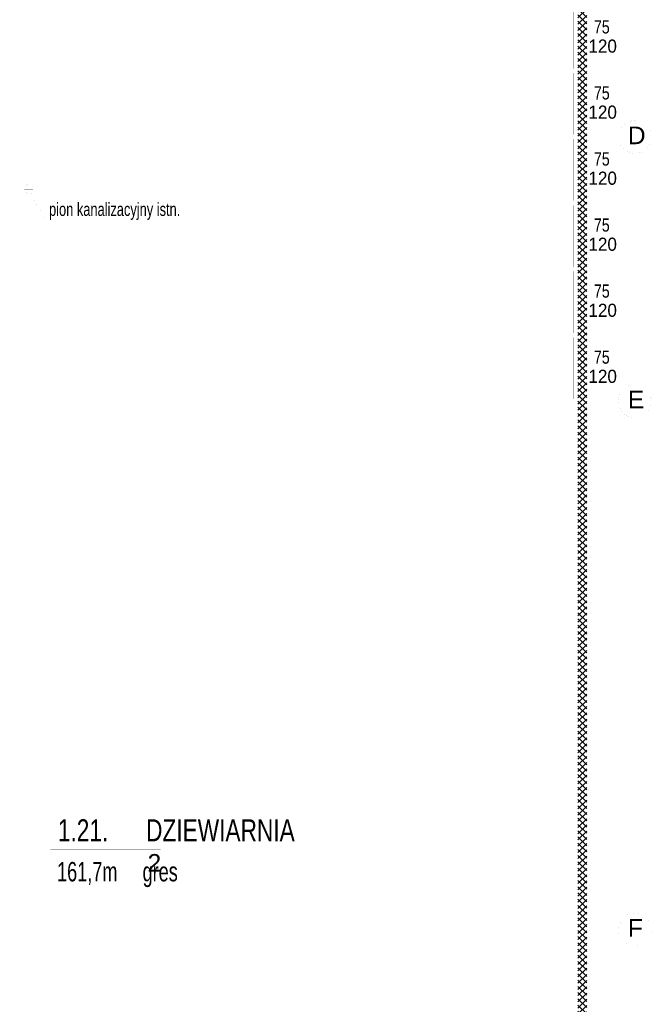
# Paper-space layout 'Layout1' of a CAD drawing. Header units: inches. Extents: x 7368 to 30263, y 5719 to 13940.
# Tile 29 of 44: x 12846 to 13563, y 10808 to 11926. Entities that reach past the tile are written whole.
import ezdxf

# ---------------------------------------------------------------- set-up
doc = ezdxf.new("R2010")
doc.units = ezdxf.units.IN
doc.header["$LTSCALE"] = 2
doc.header["$MEASUREMENT"] = 0
for name, pattern in [('ACAD_ISO04W100', [30, 24, -3, 0, -3]), ('DASHED', [0.75, 0.5, -0.25]), ('HIDDEN', [9.525, 6.35, -3.175]), ('OS', [60, 30, -15, 0, -15]), ('PRZERYW', [60, 30, -30])]:
    doc.linetypes.add(name, pattern=pattern)
for name, color, linetype, lineweight in [('A CIENKA', 7, 'CONTINUOUS', 13), ('A KRESKOWANIA', 7, 'CONTINUOUS', 5), ('A MURY ISTN', 7, 'CONTINUOUS', 15), ('A OPISY', 7, 'CONTINUOUS', 15), ('A OSIE', 7, 'ACAD_ISO04W100', 13), ('A PRZERYWANIA', 7, 'HIDDEN', 15), ('A WYMIARY', 7, 'CONTINUOUS', 9), ('ECIANA_PROJEKT', 7, 'CONTINUOUS', 15)]:
    doc.layers.add(name, color=color, linetype=linetype, lineweight=lineweight)
doc.styles.get("Standard").update_dxf_attribs({"font": 'arial.ttf'})
pattern_1 = [(45, (117, 107), (-3.5355339, 3.5355339), []), (135, (117, 107), (-3.5355339, -3.5355339), [])]

psp = doc.layouts.get("Layout1")

# ---------------------------------------------------------------- hatches: boundary and pattern name
at = {"layer": 'A OPISY', "linetype": 'Continuous'}
h = psp.add_hatch(dxfattribs=at)
h.set_pattern_fill('ANSI37_S0_4', color=2, scale=40, style=0)
h.set_pattern_definition(pattern_1)
h.paths.add_polyline_path([(13489.6, 12273), (13479.6, 12273), (13479.6, 12093), (13479.6, 11617.2), (13489.6, 11617.2)], flags=0)
h = psp.add_hatch(dxfattribs=at)
h.set_pattern_fill('ANSI37_S0_4', color=2, scale=40, style=0)
h.set_pattern_definition(pattern_1)
h.paths.add_polyline_path([(13489.6, 10244), (13489.6, 11617.2), (13479.6, 11617.2), (13479.6, 10254), (13425.6, 10254), (13305.6, 10254), (13305.6, 10244)], flags=0)

# ---------------------------------------------------------------- linework, layer by layer
at = {"layer": 'A CIENKA', "color": 7, "linetype": 'Continuous', "const_width": 0.018}
for points in [[(13563, 11793, 1), (13525.6, 11793, 1)], [(13563, 11493, 1), (13525.6, 11493, 1)], [(13563, 10893, 1), (13525.6, 10893, 1)]]:
    psp.add_lwpolyline(points, format="xyb", close=True, dxfattribs=at)
for points in [[(12876.6, 11025), (13009.6, 11025)], [(12876.6, 10979.9), (12876.6, 11025)], [(12876.6, 11025), (13296.2, 11025)], [(12876.6, 10934.8), (12876.6, 11025)], [(13009.6, 11025), (13009.6, 10934.8)], [(13009.6, 11025), (13009.6, 10979.9)], [(13296.2, 11025), (13296.2, 10934.8)], [(12876.6, 10979.9), (13296.2, 10979.9)], [(13009.6, 10979.9), (12876.6, 10979.9)], [(13296.2, 10934.8), (12876.6, 10934.8)]]:
    psp.add_lwpolyline(points, dxfattribs=at)
at = {"layer": 'A KRESKOWANIA', "color": 254, "linetype": 'Continuous', "const_width": 0.018}
for points in [[(13448.3, 11905.5), (13527.3, 11905.5)], [(13448.3, 11830.5), (13527.3, 11830.5)], [(13448.3, 11755.5), (13527.3, 11755.5)], [(12850.8, 11733.7), (12860.8, 11733.7)], [(12855.8, 11738.7), (12855.8, 11728.7)], [(12876.9, 11695.3), (12855.8, 11733.7)], [(13095.3, 11695.3), (12876.9, 11695.3)], [(13448.3, 11680.5), (13527.3, 11680.5)], [(13448.3, 11605.5), (13527.3, 11605.5)], [(13448.3, 11530.5), (13527.3, 11530.5)]]:
    psp.add_lwpolyline(points, dxfattribs=at)
at = {"layer": 'A MURY ISTN', "color": 4, "linetype": 'Continuous', "const_width": 0.018}
for points in [[(13455.6, 11770.5), (13455.6, 12093)], [(13479.6, 11617.2), (13479.6, 12093)], [(13440.6, 11815.5), (13410.6, 11815.5)], [(13410.6, 11815.5), (13410.6, 11770.5)], [(13440.6, 11770.5), (13440.6, 11815.5)], [(12720.6, 11770.5), (13455.6, 11770.5)], [(13410.6, 11770.5), (13440.6, 11770.5)], [(11640.6, 11746.5), (13455.6, 11746.5)], [(13455.6, 11617.2), (13455.6, 11746.5)], [(13455.6, 10278), (13455.6, 11617.2)], [(13479.6, 10254), (13479.6, 11617.2)], [(13410.6, 11478), (13410.6, 11508)], [(13410.6, 11508), (13455.6, 11508)], [(13455.6, 11508), (13455.6, 11478)], [(13455.6, 11478), (13410.6, 11478)], [(13410.6, 10878), (13410.6, 10908)], [(13410.6, 10908), (13455.6, 10908)], [(13455.6, 10908), (13455.6, 10878)], [(13455.6, 10878), (13410.6, 10878)]]:
    psp.add_lwpolyline(points, dxfattribs=at)
psp.add_lwpolyline([(12860.8, 11733.7, 1), (12850.8, 11733.7, 1)], format="xyb", close=True, dxfattribs=at)
at = {"layer": 'A OSIE', "color": 1, "linetype": 'OS', "const_width": 0.018}
for points in [[(13425.6, 10193), (13425.6, 13393)], [(7865.6, 11793), (13525.6, 11793)], [(7865.6, 11493), (13525.6, 11493)], [(7865.6, 10893), (13525.6, 10893)]]:
    psp.add_lwpolyline(points, dxfattribs=at)
at = {"layer": 'A PRZERYWANIA', "color": 3, "linetype": 'PRZERYW', "const_width": 0.018}
for points in [[(13410.6, 10323), (13410.6, 13263)], [(13440.6, 10323), (13440.6, 13263)]]:
    psp.add_lwpolyline(points, dxfattribs=at)
at = {"layer": 'A PRZERYWANIA', "color": 3, "linetype": 'DASHED', "const_width": 0.018}
for points in [[(13469.6, 11865.5), (13469.6, 11945.5)], [(13479.6, 11945.5), (13479.6, 11865.5)], [(13474.6, 11870.5), (13474.6, 11940.5)], [(13469.6, 11790.5), (13469.6, 11870.5)], [(13469.6, 11870.5), (13479.6, 11870.5)], [(13469.6, 11865.5), (13469.6, 11870.5)], [(13469.6, 11870.5), (13479.6, 11870.5)], [(13469.6, 11870.5), (13469.6, 11865.5)], [(13479.6, 11870.5), (13469.6, 11870.5)], [(13479.6, 11865.5), (13469.6, 11865.5)], [(13479.6, 11865.5), (13469.6, 11865.5)], [(13469.6, 11865.5), (13479.6, 11865.5)], [(13474.6, 11795.5), (13474.6, 11865.5)], [(13479.6, 11870.5), (13479.6, 11790.5)], [(13479.6, 11870.5), (13479.6, 11865.5)], [(13479.6, 11865.5), (13479.6, 11870.5)], [(13469.6, 11790.5), (13469.6, 11795.5)], [(13469.6, 11795.5), (13479.6, 11795.5)], [(13469.6, 11715.5), (13469.6, 11795.5)], [(13469.6, 11795.5), (13479.6, 11795.5)], [(13469.6, 11795.5), (13469.6, 11790.5)], [(13479.6, 11795.5), (13469.6, 11795.5)], [(13479.6, 11795.5), (13479.6, 11790.5)], [(13479.6, 11795.5), (13479.6, 11715.5)], [(13479.6, 11790.5), (13479.6, 11795.5)], [(13479.6, 11790.5), (13469.6, 11790.5)], [(13479.6, 11790.5), (13469.6, 11790.5)], [(13469.6, 11790.5), (13479.6, 11790.5)], [(13474.6, 11720.5), (13474.6, 11790.5)], [(13469.6, 11715.5), (13469.6, 11720.5)], [(13469.6, 11720.5), (13479.6, 11720.5)], [(13469.6, 11640.5), (13469.6, 11720.5)], [(13469.6, 11720.5), (13479.6, 11720.5)], [(13469.6, 11720.5), (13469.6, 11715.5)], [(13479.6, 11720.5), (13469.6, 11720.5)], [(13479.6, 11720.5), (13479.6, 11715.5)], [(13479.6, 11720.5), (13479.6, 11640.5)], [(13479.6, 11715.5), (13479.6, 11720.5)], [(13479.6, 11715.5), (13469.6, 11715.5)], [(13479.6, 11715.5), (13469.6, 11715.5)], [(13469.6, 11715.5), (13479.6, 11715.5)], [(13474.6, 11645.5), (13474.6, 11715.5)], [(13469.6, 11565.5), (13469.6, 11645.5)], [(13469.6, 11645.5), (13479.6, 11645.5)], [(13469.6, 11640.5), (13469.6, 11645.5)], [(13469.6, 11645.5), (13479.6, 11645.5)], [(13469.6, 11645.5), (13469.6, 11640.5)], [(13479.6, 11645.5), (13469.6, 11645.5)], [(13479.6, 11640.5), (13469.6, 11640.5)], [(13479.6, 11640.5), (13469.6, 11640.5)], [(13469.6, 11640.5), (13479.6, 11640.5)], [(13474.6, 11570.5), (13474.6, 11640.5)], [(13479.6, 11645.5), (13479.6, 11565.5)], [(13479.6, 11645.5), (13479.6, 11640.5)], [(13479.6, 11640.5), (13479.6, 11645.5)], [(13469.6, 11490.5), (13469.6, 11570.5)], [(13469.6, 11570.5), (13479.6, 11570.5)], [(13469.6, 11565.5), (13469.6, 11570.5)], [(13469.6, 11570.5), (13479.6, 11570.5)], [(13469.6, 11570.5), (13469.6, 11565.5)], [(13479.6, 11570.5), (13469.6, 11570.5)], [(13479.6, 11565.5), (13469.6, 11565.5)], [(13479.6, 11565.5), (13469.6, 11565.5)], [(13469.6, 11565.5), (13479.6, 11565.5)], [(13474.6, 11495.5), (13474.6, 11565.5)], [(13479.6, 11570.5), (13479.6, 11490.5)], [(13479.6, 11570.5), (13479.6, 11565.5)], [(13479.6, 11565.5), (13479.6, 11570.5)], [(13469.6, 11490.5), (13469.6, 11495.5)], [(13469.6, 11495.5), (13479.6, 11495.5)], [(13479.6, 11495.5), (13479.6, 11490.5)], [(13479.6, 11490.5), (13469.6, 11490.5)], [(13479.6, 11490.5), (13469.6, 11490.5)]]:
    psp.add_lwpolyline(points, dxfattribs=at)
at = {"layer": 'ECIANA_PROJEKT', "color": 141, "linetype": 'Continuous', "const_width": 0.018}
for points in [[(13489.6, 11617.2), (13489.6, 12273)], [(13489.6, 10244), (13489.6, 11617.2)], [(12880.6, 11021), (13005.6, 11021)], [(12880.6, 10983.9), (12880.6, 11021)], [(13005.6, 11021), (13005.6, 10983.9)], [(13005.6, 10983.9), (12880.6, 10983.9)]]:
    psp.add_lwpolyline(points, dxfattribs=at)

# ---------------------------------------------------------------- texts
at = {"layer": 'A CIENKA', "color": 7, "width": 0.695714}
psp.add_text('pion kanalizacyjny istn.', height=15, dxfattribs=at).set_placement((12879, 11703.3))
at = {"layer": 'A KRESKOWANIA', "color": 254}
for s, p in [('D', (13536.3, 11784.8)), ('E', (13536.3, 11484.8)), ('F', (13536.3, 10884.8))]:
    psp.add_text(s, height=20, dxfattribs=at).set_placement(p)
at = {"layer": 'A WYMIARY', "color": 80}
for s, width, p in [('75', 0.771429, (13497.8, 11910.5)), ('120', 0.925715, (13491.6, 11888.7)), ('75', 0.771429, (13497.8, 11835.5)), ('120', 0.925715, (13491.6, 11813.7)), ('75', 0.771429, (13497.8, 11760.5)), ('120', 0.925715, (13491.6, 11738.7)), ('75', 0.771429, (13497.8, 11685.5)), ('120', 0.925715, (13491.6, 11663.7)), ('75', 0.771429, (13497.8, 11610.5)), ('120', 0.925715, (13491.6, 11588.7)), ('75', 0.771429, (13497.8, 11535.5)), ('120', 0.925715, (13491.6, 11513.7))]:
    psp.add_text(s, height=14.96, dxfattribs=dict(at, width=width)).set_placement(p)
at = {"layer": 'ECIANA_PROJEKT', "color": 141}
for s, height, width, p in [('1.21.      DZIEWIARNIA', 25, 0.737439, (12889, 10993.2)), ('161,7m     gres', 22, 0.66899, (12888.1, 10947.7))]:
    psp.add_text(s, height=height, dxfattribs=dict(at, width=width)).set_placement(p)
psp.add_text('2', height=20, dxfattribs=at).set_placement((12990.9, 10958.7))

doc.saveas('drawing.dxf')
